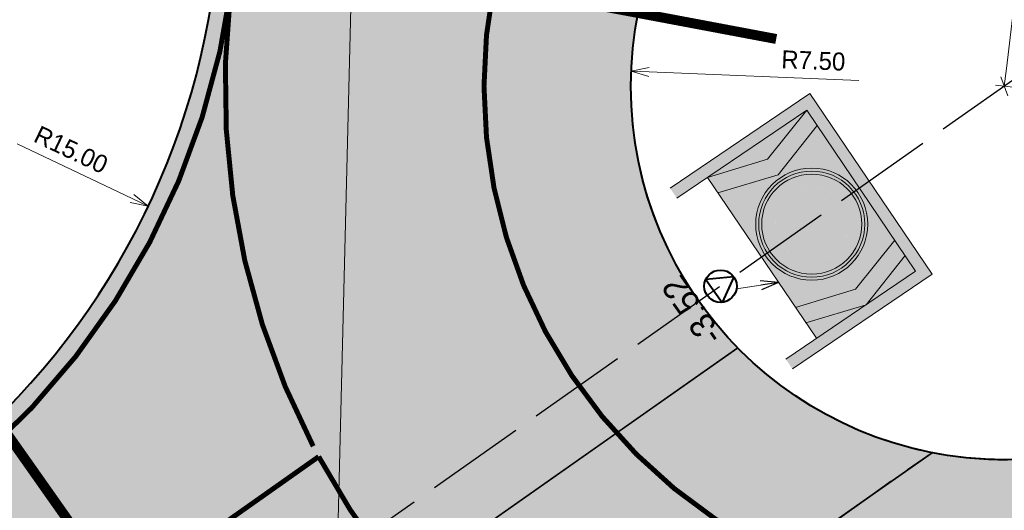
# Model space of a CAD drawing. Header units: metres. Extents: x 148316 to 148653, y 486436 to 486744.
# Tile 19 of 110: x 148411 to 148431, y 486572 to 486581. Entities that reach past the tile are written whole.
import ezdxf

# ---------------------------------------------------------------- set-up
doc = ezdxf.new("R2010")
doc.units = ezdxf.units.M
doc.header["$MEASUREMENT"] = 0
for name, pattern in [('1-1 (0.10)', [2, 1, -1]), ('assen', [2.5, 2, -0.5]), ('DASHED2', [0.375, 0.25, -0.125]), ('DGN Style 2', [1, 0.6, -0.4])]:
    doc.linetypes.add(name, pattern=pattern)
doc.layers.get('Defpoints').update_dxf_attribs({"color": 253, "lineweight": 13})
for name, color, linetype, lineweight in [('BWR-alg-assenplan', 92, 'assen', 30), ('BWR-nieuw-belijning-1-1 streep dik 100', 51, '1-1 (0.10)', 0), ('BWR-nieuw-belijning-kantstreep dik 100', 51, 'Continuous', 0), ('BWR-nieuw-straatmeubilair', 7, 'Continuous', 40), ('N-WA-VW-VERKEERSTEKEN_BORD-G', 7, 'Continuous', 30), ('N-WE-KL-TRACE_MANTELBUIS-G', 5, 'DASHED2', 30), ('N-WE-VW-MARKERING_LANGS_STREEP_DOORGETROKKEN_010-G', 7, 'Continuous', 13), ('TOP-L-duiker', 7, 'Continuous', 0), ('WVB-dim-terr-maatvoering 018', 7, 'Continuous', 13), ('WVB-pen-dik 025', 1, 'Continuous', 30), ('WVB-pen-dik 035', 1, 'Continuous', 40), ('WVB-raster-20%', 254, 'Continuous', 30), ('WVB-raster-60%', 253, 'Continuous', 30), ('WVB-tekst-dik 025', 1, 'Continuous', 30)]:
    doc.layers.add(name, color=color, linetype=linetype, lineweight=lineweight)
doc.styles.add('1 200   0.18', font='WORKING.shx', dxfattribs={"height": 0.36})
doc.styles.add('1 200   0.25', font='WORKING.shx', dxfattribs={"height": 0.5})
doc.dimstyles.new('Note 1 200', dxfattribs={"dimtxt": 0.36, "dimasz": 0.36, "dimexe": 0.18, "dimexo": 0.0625, "dimgap": 0.18, "dimtad": 1, "dimzin": 0, "dimdsep": 46, "dimtxsty": '1 200   0.18', "dimblk": 'TerminatorOpen_0.5', "dimcen": 0, "dimclrd": 256, "dimclre": 256, "dimclrt": 1, "dimazin": 0, "dimtfac": 1, "dimtdec": 0, "dimtmove": 1, "dimatfit": 1, "dimldrblk": 'TerminatorOpen_0.5', "dimfxl": 0.18, "dimfxlon": 1, "dimfrac": 2, "dimtolj": 1, "dimtzin": 0, "dimlwd": -1, "dimlwe": -1, "dimarcsym": 0})
doc.dimstyles.new('TER 1 200', dxfattribs={"dimtxt": 0.36, "dimasz": 0.36, "dimexe": 0.18, "dimexo": 0.0625, "dimgap": 0.18, "dimtad": 1, "dimzin": 0, "dimdsep": 46, "dimtxsty": '1 200   0.18', "dimblk": 'TerminatorOpen_0.5', "dimcen": 0, "dimse1": 1, "dimse2": 1, "dimclrd": 256, "dimclre": 256, "dimclrt": 7, "dimazin": 0, "dimtfac": 1, "dimtdec": 0, "dimtmove": 1, "dimatfit": 1, "dimldrblk": 'TerminatorOpen_0.5', "dimfxl": 0.18, "dimfxlon": 1, "dimfrac": 2, "dimtolj": 1, "dimtzin": 0, "dimlwd": -1, "dimlwe": -1, "dimarcsym": 0})

# ---------------------------------------------------------------- blocks, each defined once
blk = doc.blocks.new('N-SVW-VERKEERSTEKEN_BORD_D01BB12R-SO')
at = {"linetype": 'Continuous', "true_color": 0xffe100, "extrusion": (0, 0, -1)}
blk.add_hatch(color=2, dxfattribs=at).paths.add_polyline_path([(-73.02, -65.01), (-73.02, 48.01), (73.02, 48.01), (73.02, -65.01), (65.02, -65.01), (65.02, 40.01), (-65.02, 40.01), (-65.02, -65.01)])
at = {"linetype": 'Continuous'}
for points in [[(-65.02, -40.27), (-65.02, 40.01), (-52.52, -0.13)], [(0, 37.5), (0, 40.01), (-52.52, 40.01), (-40.02, -0.13), (-52.52, -40.27), (0, -40.27), (0, -37.5, -0.414214), (-37.5, 0, -0.414214)], [(40.02, 40.01), (0, 40.01), (0, 37.5, -0.414214), (37.5, 0, -0.414214), (0, -37.5), (0, -40.27), (40.02, -40.27), (52.52, -0.13)], [(65.02, -0.13), (52.52, 40.01), (65.02, 40.01)], [(-26.82, 23.26), (-25.31, 21.95, -0.577878), (31.68, 10.9), (33.57, 11.55, 0.577878)], [(-6.16, 16.36, 0.251519), (-17.08, 3.79), (-12.54, 4.46, -0.707574), (-11.66, 3.01), (-20.77, -8.07, -0.514452), (-22.27, -7.92), (-29.43, 4.5, -0.666084), (-28.33, 5.8), (-24.14, 4.45, -0.258987), (-8.8, 22.92)], [(17.24, -2.87, 0.251519), (11.84, 12.88), (10.15, 8.61, -0.707574), (8.45, 8.58), (3.43, 22.01, -0.514452), (4.31, 23.24), (18.65, 23.21, -0.666084), (19.22, 21.61), (15.95, 18.66, -0.258987), (24.24, -3.88)], [(33.57, 11.55), (31.68, 10.9, -0.083022), (33.5, 0, -0.414214), (0, -33.5), (0, -35.5, 0.414214), (35.5, 0, 0.083022)], [(52.52, -40.27), (65.02, -0.13), (65.02, -40.27)], [(-11.13, -13.47, 0.251519), (5.2, -16.71), (2.36, -13.1, -0.707574), (3.18, -11.62), (17.32, -14.02, -0.514452), (17.94, -15.39), (10.72, -27.78, -0.666084), (9.05, -27.46), (8.13, -23.16, -0.258987), (-15.51, -19.02)]]:
    blk.add_hatch(color=7, dxfattribs=at).paths.add_polyline_path(points)
at = {"linetype": 'Continuous', "true_color": 0xff0000}
for points in [[(-52.52, -40.27), (-65.02, -40.27), (-52.52, -0.13), (-65.02, 40.01), (-52.52, 40.01), (-40.02, -0.13)], [(52.52, -40.27), (40.02, -40.27), (52.52, -0.13), (40.02, 40.01), (52.52, 40.01), (65.02, -0.13)]]:
    blk.add_hatch(color=1, dxfattribs=at).paths.add_polyline_path(points)
at = {"linetype": 'Continuous', "true_color": 0x007dc8}
for points in [[(33.57, 11.55), (35.46, 12.2, 0.577878), (-28.33, 24.57), (-26.82, 23.26, -0.577878)], [(16.52, 5.68, 0.123831), (11.84, 12.88), (10.15, 8.61, -0.707574), (8.45, 8.58), (3.45, 21.96, -0.533679), (4.31, 23.24), (18.55, 23.21, -0.70586), (19.22, 21.61), (15.95, 18.66, -0.132701), (23.19, 7.98), (31.68, 10.9, 0.577878), (-25.31, 21.95), (-18.53, 16.06, -0.12209), (-8.8, 22.92), (-6.16, 16.36, 0.123831), (-13.2, 11.45), (0, 0)], [(-26.82, 23.26), (-28.33, 24.57, 0.180494), (-37.5, 0, 0.414214), (0, -37.5), (0, -35.5, -0.414214), (-35.5, 0, -0.180494)], [(0, 0), (-13.2, 11.45, 0.123831), (-17.08, 3.79), (-12.54, 4.46, -0.707574), (-11.66, 3.01), (-20.73, -8.02, -0.533679), (-22.27, -7.92), (-29.38, 4.42, -0.70586), (-28.33, 5.8), (-24.14, 4.45, -0.132701), (-18.53, 16.06), (-25.31, 21.95, 0.180494), (-33.5, 0, 0.414214), (0, -33.5), (0, -24.52, -0.1713), (-15.51, -19.02), (-11.13, -13.47, 0.173134), (0, -17.48)], [(37.5, 0, 0.083022), (35.46, 12.2), (33.57, 11.55, -0.083022), (35.5, 0, -0.414214), (0, -35.5), (0, -37.5, 0.414214)], [(33.5, 0, 0.083022), (31.68, 10.9), (23.19, 7.98, -0.12209), (24.24, -3.88), (17.24, -2.87, 0.123831), (16.52, 5.68), (0, 0), (0, -17.48, 0.075114), (5.2, -16.71), (2.36, -13.1, -0.707574), (3.18, -11.62), (17.27, -14.01, -0.533679), (17.94, -15.39), (10.77, -27.69, -0.70586), (9.05, -27.46), (8.13, -23.16, -0.083962), (0, -24.52), (0, -33.5, 0.414214)]]:
    blk.add_hatch(color=152, dxfattribs=at).paths.add_polyline_path(points)
at = {"linetype": 'Continuous', "extrusion": (0, 0, -1)}
blk.add_hatch(color=7, dxfattribs=at).paths.add_polyline_path([(33.5, 0, 0.180494), (25.31, 21.95), (26.82, 23.26, -0.180494), (35.5, 0, -0.414214), (0, -35.5), (0, -33.5, 0.414214)])
at = {"color": 251, "lineweight": 0, "true_color": 0x4b4b4b}
for p, q in [((-65.02, 40.01), (-52.52, -0.13)), ((-52.52, 40.01), (-40.02, -0.13)), ((40.02, 40.01), (52.52, -0.13)), ((52.52, 40.01), (65.02, -0.13)), ((-52.52, -0.13), (-65.02, -40.27)), ((-40.02, -0.13), (-52.52, -40.27)), ((52.52, -0.13), (40.02, -40.27)), ((65.02, -0.13), (52.52, -40.27)), ((-65.02, -40.27), (65.02, -40.27))]:
    blk.add_line(p, q, dxfattribs=at)
at = {"color": 251, "lineweight": 0, "true_color": 0x4b4b4b, "flags": 128}
for points in [[(-73.02, -65.01), (-73.02, 48.01), (73.02, 48.01), (73.02, -65.01)], [(-65.02, -65.01), (-65.02, 40.01), (65.02, 40.01), (65.02, -65.01)]]:
    blk.add_lwpolyline(points, dxfattribs=at)
at = {"color": 152, "lineweight": 0, "true_color": 0x007dc8}
blk.add_circle((0, 0), 37.5, dxfattribs=at)
at = {"color": 7, "lineweight": 0}
for radius in [35.5, 33.5]:
    blk.add_circle((0, 0), radius, dxfattribs=at)
blk = doc.blocks.new('TerminatorOpen_0.5')
at = {"color": 0, "linetype": 'ByBlock', "lineweight": -2}
for q in [(-1, 0.25), (-1, 0), (-1, -0.25)]:
    blk.add_line((0, 0), q, dxfattribs=at)
blk = doc.blocks.new('*D16')
at = {"layer": 'Defpoints', "color": 0, "lineweight": 40, "transparency": 16777216}
for p in [(148430.886, 486580.152), (148446.558, 486576.932)]:
    blk.add_point(p, dxfattribs=at)
at = {"layer": 'WVB-dim-terr-maatvoering 018', "transparency": 16777216}
blk.add_line((148443.679, 486577.523), (148446.206, 486577.004), dxfattribs=at)
at = {"layer": 'WVB-dim-terr-maatvoering 018', "transparency": 16777216, "xscale": 0.36, "yscale": 0.36, "zscale": 0.36, "rotation": 348.3888912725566}
blk.add_blockref('TerminatorOpen_0.5', (148446.558, 486576.932), dxfattribs=at)
at = {"layer": 'WVB-dim-terr-maatvoering 018', "color": 7, "transparency": 16777216, "insert": (148444.751, 486577.671), "char_height": 0.36, "attachment_point": 5, "rotation": 348.3889, "style": '1 200   0.18'}
blk.add_mtext('\\A1;\\C7;R16.00', dxfattribs=at)
blk = doc.blocks.new('*D19')
at = {"layer": 'Defpoints', "color": 0, "lineweight": 40, "transparency": 16777216}
for p in [(148430.886, 486580.152), (148427.673, 486564.478)]:
    blk.add_point(p, dxfattribs=at)
at = {"layer": 'WVB-dim-terr-maatvoering 018', "transparency": 16777216}
blk.add_line((148428.332, 486567.694), (148427.745, 486564.831), dxfattribs=at)
at = {"layer": 'WVB-dim-terr-maatvoering 018', "transparency": 16777216, "xscale": 0.36, "yscale": 0.36, "zscale": 0.36, "rotation": 258.4163508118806}
blk.add_blockref('TerminatorOpen_0.5', (148427.673, 486564.478), dxfattribs=at)
at = {"layer": 'WVB-dim-terr-maatvoering 018', "color": 7, "transparency": 16777216, "insert": (148428.48, 486566.623), "char_height": 0.36, "attachment_point": 5, "rotation": 258.4164, "style": '1 200   0.18'}
blk.add_mtext('\\A1;\\C7;R16.00', dxfattribs=at)
blk = doc.blocks.new('*D24')
at = {"layer": 'Defpoints', "color": 0, "lineweight": 40, "transparency": 16777216}
for p in [(148400.15, 486584.188), (148413.693, 486577.741)]:
    blk.add_point(p, dxfattribs=at)
at = {"layer": 'WVB-dim-terr-maatvoering 018', "transparency": 16777216}
blk.add_line((148411.059, 486578.995), (148413.368, 486577.895), dxfattribs=at)
at = {"layer": 'WVB-dim-terr-maatvoering 018', "transparency": 16777216, "xscale": 0.36, "yscale": 0.36, "zscale": 0.36, "rotation": 334.5435099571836}
blk.add_blockref('TerminatorOpen_0.5', (148413.693, 486577.741), dxfattribs=at)
at = {"layer": 'WVB-dim-terr-maatvoering 018', "color": 7, "transparency": 16777216, "insert": (148412.143, 486578.877), "char_height": 0.36, "attachment_point": 5, "rotation": 334.5435, "style": '1 200   0.18'}
blk.add_mtext('\\A1;\\C7;R15.00', dxfattribs=at)
blk = doc.blocks.new('*D25')
at = {"layer": 'Defpoints', "color": 0, "lineweight": 40, "transparency": 16777216}
for p in [(148418.525, 486579.633), (148405.177, 486574.643)]:
    blk.add_point(p, dxfattribs=at)
at = {"layer": 'WVB-dim-terr-maatvoering 018', "transparency": 16777216}
blk.add_line((148409.653, 486576.316), (148405.514, 486574.769), dxfattribs=at)
at = {"layer": 'WVB-dim-terr-maatvoering 018', "transparency": 16777216, "xscale": 0.36, "yscale": 0.36, "zscale": 0.36, "rotation": 200.4977713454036}
blk.add_blockref('TerminatorOpen_0.5', (148405.177, 486574.643), dxfattribs=at)
at = {"layer": 'WVB-dim-terr-maatvoering 018', "color": 7, "transparency": 16777216, "insert": (148408.553, 486576.289), "char_height": 0.36, "attachment_point": 5, "rotation": 20.4978, "style": '1 200   0.18'}
blk.add_mtext('\\A1;\\C7;R14.25', dxfattribs=at)
blk = doc.blocks.new('*D26')
at = {"layer": 'Defpoints', "color": 0, "lineweight": 40, "transparency": 16777216}
for p in [(148423.392, 486580.454), (148430.886, 486580.152)]:
    blk.add_point(p, dxfattribs=at)
at = {"layer": 'WVB-dim-terr-maatvoering 018', "transparency": 16777216}
blk.add_line((148427.966, 486580.27), (148423.752, 486580.439), dxfattribs=at)
at = {"layer": 'WVB-dim-terr-maatvoering 018', "transparency": 16777216, "xscale": 0.36, "yscale": 0.36, "zscale": 0.36, "rotation": 177.6952113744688}
blk.add_blockref('TerminatorOpen_0.5', (148423.392, 486580.454), dxfattribs=at)
at = {"layer": 'WVB-dim-terr-maatvoering 018', "color": 7, "transparency": 16777216, "insert": (148427.051, 486580.667), "char_height": 0.36, "attachment_point": 5, "rotation": 357.6952, "style": '1 200   0.18'}
blk.add_mtext('\\A1;\\C7;R7.50', dxfattribs=at)
blk = doc.blocks.new('_Oblique_0.5')
at = {"color": 0, "linetype": 'ByBlock', "lineweight": -2}
for p, q in [((0, 0), (-1, 0)), ((0.5, 0.25), (-0.5, -0.25))]:
    blk.add_line(p, q, dxfattribs=at)
blk = doc.blocks.new('*D53')
at = {"layer": 'Defpoints', "color": 0, "lineweight": 40, "transparency": 16777216}
for p in [(148431.771, 486587.6), (148432.381, 486587.527), (148431.496, 486580.08)]:
    blk.add_point(p, dxfattribs=at)
at = {"layer": 'WVB-dim-terr-maatvoering 018', "transparency": 16777216}
for p, q in [((148431.949, 486587.578), (148431.592, 486587.621)), ((148430.928, 486580.51), (148431.728, 486587.242)), ((148431.065, 486580.131), (148430.707, 486580.173))]:
    blk.add_line(p, q, dxfattribs=at)
at = {"layer": 'WVB-dim-terr-maatvoering 018', "transparency": 16777216, "xscale": 0.36, "yscale": 0.36, "zscale": 0.36}
for p, rotation in [((148431.771, 486587.6), 83.2253421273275), ((148430.886, 486580.152), 263.2253421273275)]:
    blk.add_blockref('_Oblique_0.5', p, dxfattribs=dict(at, rotation=rotation))
at = {"layer": 'WVB-dim-terr-maatvoering 018', "color": 7, "transparency": 16777216, "insert": (148430.971, 486583.918), "char_height": 0.36, "attachment_point": 5, "rotation": 83.2253, "style": '1 200   0.18'}
blk.add_mtext('\\A1;\\C7;7.50', dxfattribs=at)
blk = doc.blocks.new('*D65')
at = {"layer": 'Defpoints', "color": 0, "lineweight": 40, "transparency": 16777216}
for p in [(148410.305, 486572.995), (148411.699, 486568.471), (148411.117, 486568.063)]:
    blk.add_point(p, dxfattribs=at)
at = {"layer": 'WVB-dim-terr-maatvoering 018', "transparency": 16777216}
for p, q in [((148409.258, 486572.26), (148408.964, 486572.054)), ((148409.318, 486571.862), (148411.492, 486568.766)), ((148411.551, 486568.368), (148411.846, 486568.574))]:
    blk.add_line(p, q, dxfattribs=at)
at = {"layer": 'WVB-dim-terr-maatvoering 018', "transparency": 16777216, "xscale": 0.36, "yscale": 0.36, "zscale": 0.36}
for p, rotation in [((148409.111, 486572.157), 125.0669925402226), ((148411.699, 486568.471), 305.0669925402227)]:
    blk.add_blockref('_Oblique_0.5', p, dxfattribs=dict(at, rotation=rotation))
at = {"layer": 'WVB-dim-terr-maatvoering 018', "color": 7, "transparency": 16777216, "insert": (148410.7, 486570.521), "char_height": 0.36, "attachment_point": 5, "rotation": 305.067, "style": '1 200   0.18'}
blk.add_mtext('\\A1;\\C7;4.50', dxfattribs=at)
blk = doc.blocks.new('RVVBOR')
at = {"layer": 'BWR-nieuw-straatmeubilair'}
for p, q in [((0, 0.325), (-0.281, -0.163)), ((0, 0.325), (0.282, -0.163)), ((-0.281, -0.163), (0.282, -0.163))]:
    blk.add_line(p, q, dxfattribs=at)
blk.add_circle((0, 0), 0.325, dxfattribs=at)
blk = doc.blocks.new('*D100')
at = {"layer": 'Defpoints', "color": 0, "lineweight": 40, "transparency": 16777216}
for p in [(148420.47, 486592.298), (148431.153, 486580.387)]:
    blk.add_point(p, dxfattribs=at)
at = {"layer": 'WVB-dim-terr-maatvoering 018', "transparency": 16777216}
blk.add_line((148422.83, 486589.666), (148420.71, 486592.03), dxfattribs=at)
at = {"layer": 'WVB-dim-terr-maatvoering 018', "transparency": 16777216, "xscale": 0.36, "yscale": 0.36, "zscale": 0.36, "rotation": 131.8915039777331}
blk.add_blockref('TerminatorOpen_0.5', (148420.47, 486592.298), dxfattribs=at)
at = {"layer": 'WVB-dim-terr-maatvoering 018', "color": 7, "transparency": 16777216, "insert": (148422.417, 486590.666), "char_height": 0.36, "attachment_point": 5, "rotation": 311.8915, "style": '1 200   0.18'}
blk.add_mtext('\\A1;\\C7;R16.00', dxfattribs=at)

msp = doc.modelspace()

# ---------------------------------------------------------------- hatches: boundary and pattern name
at = {"layer": 'WVB-raster-20%', "linetype": 'Continuous'}
msp.add_hatch(color=256, dxfattribs=at).paths.add_polyline_path([(148457.906, 486592.827, 0.021073), (148456.903, 486592.058), (148452.048, 486587.999, 0.139792), (148447.425, 486581.193), (148424.83, 486565.13, 0.191737), (148416.196, 486563.065), (148412.047, 486560.142), (148407.147, 486556.806), (148406.971, 486556.686, -0.027007), (148397.522, 486551.001, -0.016184), (148394.616, 486549.578), (148394.095, 486549.343), (148392.268, 486552.917), (148393.685, 486553.573, 0.015285), (148396.2, 486554.83, 0.017834), (148402.241, 486558.366, 0.008095), (148404.896, 486560.112), (148409.743, 486563.424), (148408.026, 486565.87, -0.047885), (148394.071, 486557.936), (148393.302, 486557.591, 0.043594), (148371.076, 486545.205), (148373.465, 486546.983), (148374.321, 486547.647), (148375.169, 486548.323), (148376.007, 486549.011), (148376.836, 486549.709), (148377.655, 486550.419), (148378.465, 486551.139), (148379.264, 486551.87), (148380.094, 486552.651), (148380.913, 486553.443), (148381.721, 486554.247), (148382.518, 486555.062), (148383.302, 486555.889), (148384.075, 486556.726), (148384.836, 486557.574), (148385.483, 486558.248, -0.009902), (148390.823, 486560.851, 0.045028), (148403.275, 486568.042), (148408.788, 486571.925, 0.006632), (148409.11, 486572.158), (148409.11, 486572.158), (148409.11, 486572.158, 0.202715), (148415.022, 486582.235, -0.048395), (148415.718, 486585.246), (148417.412, 486582.847), (148417.789, 486583.069), (148423.126, 486586.637), (148426.536, 486588.971), (148429.464, 486590.008), (148433.363, 486591.389), (148433.991, 486591.612), (148434.254, 486591.713), (148434.511, 486591.83), (148434.761, 486591.961), (148435.002, 486592.105), (148435.197, 486592.236), (148438.974, 486594.902, 0.1587), (148446.075, 486597.09), (148465, 486610.421, 0.049781), (148480.023, 486623.416), (148480.64, 486624.068), (148495.611, 486634.642), (148482.637, 486620.941, -0.049781), (148467.073, 486607.478), (148451.278, 486596.351), (148444.737, 486591.744, 0.414213), (148444.496, 486590.351), (148444.916, 486589.754, 0.413982), (148446.309, 486589.512), (148437.641, 486583.411, 1.178334), (148425.534, 486574.897), (148418.657, 486570.064), (148417.427, 486569.129, 0.219668), (148417.276, 486569.953), (148416.7, 486570.771, 0.414214), (148415.306, 486571.012), (148411.699, 486568.471), (148413.422, 486566.015), (148414.885, 486567.046), (148417.076, 486564.021), (148428.229, 486571.946), (148429.434, 486572.794, 0.427631), (148438.302, 486579.037), (148455.433, 486591.091), (148457.567, 486592.589)])
at = {"layer": 'WVB-raster-60%', "linetype": 'Continuous'}
msp.add_hatch(color=256, dxfattribs=at).paths.add_polyline_path([(148417.034, 486568.56, 0.178321), (148417.427, 486569.129), (148418.657, 486570.064), (148423.83, 486573.699), (148425.534, 486574.897, 0.151059), (148429.434, 486572.794), (148428.229, 486571.946), (148420.725, 486566.663), (148417.076, 486564.021), (148414.885, 486567.046)])

# ---------------------------------------------------------------- linework, layer by layer
at = {"layer": 'BWR-alg-assenplan'}
msp.add_line((148466.04, 486604.915), (148388.83, 486550.527), dxfattribs=at)
at = {"layer": 'BWR-nieuw-belijning-1-1 streep dik 100', "color": 7, "linetype": '1-1 (0.10)', "const_width": 0.1, "flags": 128}
msp.add_lwpolyline([(148415.337, 486581.927, 0.149574), (148417.006, 486572.922)], format="xyb", dxfattribs=at)
at = {"layer": 'BWR-nieuw-belijning-kantstreep dik 100', "color": 7, "const_width": 0.1, "flags": 128}
msp.add_lwpolyline([(148441.336, 486580.152, 1), (148420.436, 486580.152, 1), (148441.336, 486580.152)], format="xyb", close=True, dxfattribs=at)
msp.add_lwpolyline([(148409.319, 486571.878, 0.202715), (148415.369, 486582.189)], format="xyb", dxfattribs=at)
at = {"layer": 'N-WE-KL-TRACE_MANTELBUIS-G', "ltscale": 5, "const_width": 0.2, "flags": 128}
for points in [[(148412.902, 486583.624), (148426.305, 486581.101)], [(148409.852, 486574.601), (148414.055, 486568.635)]]:
    msp.add_lwpolyline(points, dxfattribs=at)
at = {"layer": 'N-WE-VW-MARKERING_LANGS_STREEP_DOORGETROKKEN_010-G', "const_width": 0.1, "flags": 128}
msp.add_lwpolyline([(148411.216, 486568.55), (148417.116, 486572.715)], dxfattribs=at)
msp.add_lwpolyline([(148417.116, 486572.715, 0.059313), (148419.247, 486569.69)], format="xyb", dxfattribs=at)
at = {"layer": 'TOP-L-duiker', "color": 7, "linetype": 'Continuous', "lineweight": 0, "flags": 128}
msp.add_lwpolyline([(148417.035, 486552.257), (148418.192, 486599.046)], dxfattribs=at)
at = {"layer": 'WVB-pen-dik 025', "linetype": 'DGN Style 2'}
for p, q in [((148425.534, 486574.897), (148418.657, 486570.064)), ((148429.434, 486572.794), (148428.229, 486571.946)), ((148428.229, 486571.946), (148417.076, 486564.021))]:
    msp.add_line(p, q, dxfattribs=at)
at = {"layer": 'WVB-pen-dik 035', "ltscale": 0.1}
msp.add_circle((148430.886, 486580.152), 7.5, dxfattribs=at)
msp.add_arc((148400.15, 486584.188), 15, 306.6817, 352.5194, dxfattribs=at)
at = {"layer": 'WVB-raster-20%', "linetype": 'Continuous', "flags": 128}
for points in [[(148390.823, 486560.851, 0.045028), (148403.275, 486568.042), (148408.788, 486571.925, 0.006632), (148409.11, 486572.158), (148409.11, 486572.158), (148409.11, 486572.158, 0.202715), (148415.022, 486582.235, -0.048395), (148415.718, 486585.246), (148417.412, 486582.847), (148417.789, 486583.069), (148423.126, 486586.637), (148426.536, 486588.971), (148429.464, 486590.008), (148433.363, 486591.389), (148433.991, 486591.612), (148434.254, 486591.713), (148434.511, 486591.83), (148434.761, 486591.961), (148435.002, 486592.105), (148435.197, 486592.236), (148438.974, 486594.902, 0.1587), (148446.075, 486597.09), (148465, 486610.421, 0.049781)], [(148437.641, 486583.411, 1.178334), (148425.534, 486574.897), (148418.657, 486570.064), (148417.427, 486569.129, 0.219668), (148417.276, 486569.953), (148416.7, 486570.771, 0.414214), (148415.306, 486571.012), (148411.699, 486568.471), (148413.422, 486566.015), (148414.885, 486567.046), (148417.076, 486564.021), (148428.229, 486571.946), (148429.434, 486572.794, 0.427631), (148438.302, 486579.037)]]:
    msp.add_lwpolyline(points, format="xyb", dxfattribs=at)
at = {"layer": 'WVB-raster-60%', "linetype": 'Continuous', "flags": 128}
msp.add_lwpolyline([(148417.034, 486568.56, 0.178321), (148417.427, 486569.129), (148418.657, 486570.064), (148423.83, 486573.699), (148425.534, 486574.897, 0.151059), (148429.434, 486572.794), (148428.229, 486571.946), (148420.725, 486566.663), (148417.076, 486564.021), (148414.885, 486567.046)], format="xyb", close=True, dxfattribs=at)

# ---------------------------------------------------------------- block references
at = {"layer": 'BWR-nieuw-straatmeubilair', "rotation": 305.3749828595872}
msp.add_blockref('RVVBOR', (148425.186, 486576.137), dxfattribs=at)
at = {"layer": 'N-WA-VW-VERKEERSTEKEN_BORD-G', "xscale": 0.03, "yscale": 0.03, "zscale": 0.03, "rotation": 304.0974146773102}
msp.add_blockref('N-SVW-VERKEERSTEKEN_BORD_D01BB12R-SO', (148427.018, 486577.383), dxfattribs=at)

# ---------------------------------------------------------------- texts
at = {"layer": 'WVB-tekst-dik 025', "linetype": 'Continuous', "insert": (148425.267, 486575.164), "char_height": 0.5, "attachment_point": 7, "rotation": 125.1617, "line_spacing_factor": 0.6, "style": '1 200   0.25'}
msp.add_mtext('-3.52', dxfattribs=at)

# ---------------------------------------------------------------- dimensions: what is measured, and where the dimension line sits
at = {"layer": 'WVB-dim-terr-maatvoering 018'}
for center, mpoint, picture, middle in [((148431.153, 486580.387), (148420.47, 486592.298), '*D100', (148422.149, 486590.426)), ((148400.15, 486584.188), (148413.693, 486577.741), '*D24', (148411.988, 486578.552)), ((148430.886, 486580.152), (148423.392, 486580.454), '*D26', (148427.037, 486580.307)), ((148430.886, 486580.152), (148427.673, 486564.478), '*D19', (148428.127, 486566.695)), ((148430.886, 486580.152), (148446.558, 486576.932), '*D16', (148444.678, 486577.318)), ((148418.525, 486579.633), (148405.177, 486574.643), '*D25', (148408.679, 486575.952))]:
    dim = msp.add_radius_dim(center=center, mpoint=mpoint, text='\\C7;<>', dimstyle='TER 1 200', override={"dimtdec": 2, "dimtmove": 1}, dxfattribs=at)
    dim.commit()
    dim.dimension.update_dxf_attribs({"geometry": picture, "text_midpoint": middle, "dimtype": 164})
for base, p1, p2, angle, picture, middle in [((148431.771, 486587.6), (148431.496, 486580.08), (148432.381, 486587.527), 83.2253, '*D53', (148430.971, 486583.918)), ((148411.699, 486568.471), (148410.305, 486572.995), (148411.117, 486568.063), 305.067, '*D65', (148410.7, 486570.521))]:
    dim = msp.add_linear_dim(base=base, p1=p1, p2=p2, angle=angle, text='\\C7;<>', dimstyle='TER 1 200', override={"dimblk": '_Oblique_0.5', "dimse1": 0, "dimse2": 0, "dimtdec": 2, "dimtmove": 2}, dxfattribs=at)
    dim.commit()
    dim.dimension.update_dxf_attribs({"geometry": picture, "text_midpoint": middle})

# ---------------------------------------------------------------- leaders
msp.add_leader([(148426.354, 486576.208), (148425.506, 486576.082)], dimstyle='Note 1 200', override={"dimscale": 1, "dimclrd": 0}, dxfattribs=at)

doc.saveas('drawing.dxf')
